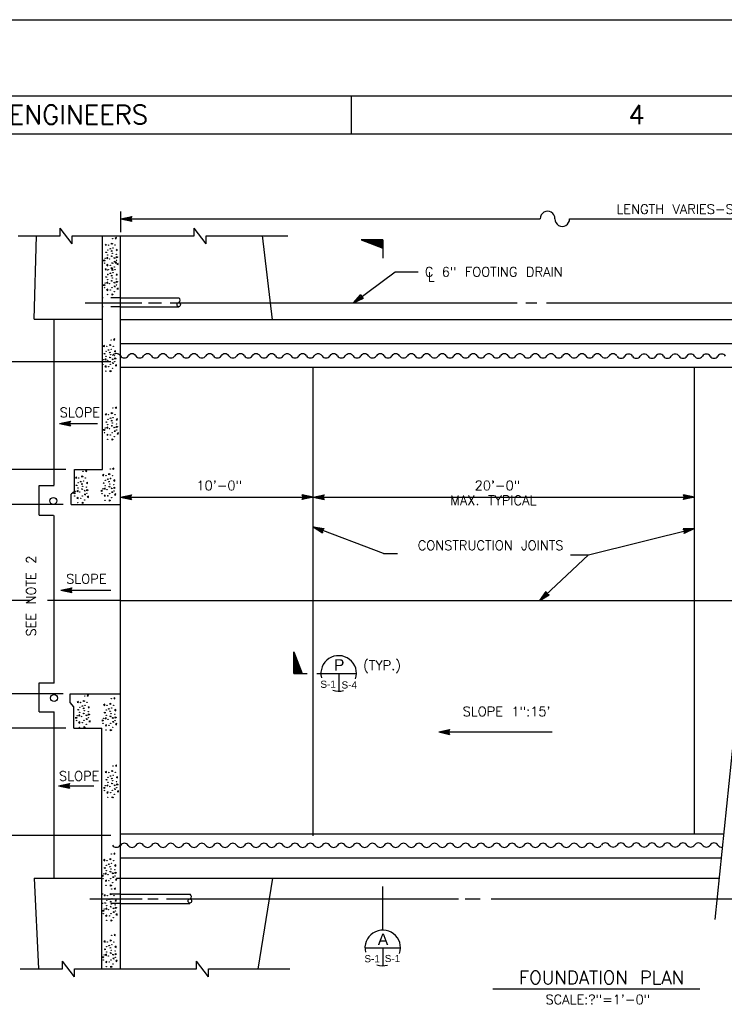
# Model space of a CAD drawing. Extents: x -24.3 to 17.7, y -17.6 to 12.4.
# Tile 11 of 14: x -19.7 to -10.4, y -0.6 to 12.4. Entities that reach past the tile are written whole.
import ezdxf
from ezdxf.enums import TextEntityAlignment as Align

# ---------------------------------------------------------------- set-up
doc = ezdxf.new("R2010")
doc.units = 0
doc.header["$MEASUREMENT"] = 0
doc.linetypes.add('HIDDEN2', pattern=[0.1875, 0.125, -0.0625])
doc.layers.add('01', color=7, linetype='CONTINUOUS')
doc.layers.add('02', color=7, linetype='CONTINUOUS')
doc.styles.add('ARIAL', font='Arial')
doc.styles.add('TXT_SHX', font='txt.shx')

msp = doc.modelspace()

# ---------------------------------------------------------------- linework, layer by layer
at = {"layer": '01', "color": 7, "linetype": 'CONTINUOUS'}
for p, q in [((-24.343, 12.389), (17.657, 12.389)), ((-23.343, 11.389), (16.657, 11.389)), ((-15.343, 11.389), (-15.343, 10.889)), ((-21.843, 10.889), (16.157, 10.889)), ((-18.371, 9.595), (-18.371, 9.865)), ((-18.371, 9.77), (-18.227, 9.801)), ((-18.371, 9.77), (-18.227, 9.739)), ((-18.371, 9.77), (-12.856, 9.77)), ((-18.334, 9.77), (-18.24, 9.79)), ((-18.334, 9.77), (-18.24, 9.75)), ((-18.298, 9.77), (-18.253, 9.78)), ((-18.298, 9.77), (-18.253, 9.761)), ((-18.253, 9.78), (-18.257, 9.77)), ((-18.257, 9.77), (-18.253, 9.761)), ((-18.24, 9.79), (-18.249, 9.77)), ((-18.249, 9.77), (-18.24, 9.75)), ((-18.227, 9.801), (-18.241, 9.77)), ((-18.241, 9.77), (-18.227, 9.739)), ((-12.469, 9.77), (-5.406, 9.77)), ((-19.167, 9.547), (-19.167, 9.647)), ((-19.009, 9.442), (-19.167, 9.647)), ((-17.405, 9.547), (-17.405, 9.647)), ((-17.247, 9.442), (-17.405, 9.647)), ((-19.722, 9.547), (-19.167, 9.547)), ((-19.512, 8.448), (-19.479, 9.547)), ((-19.009, 9.442), (-19.009, 9.547)), ((-19.009, 9.547), (-17.405, 9.547)), ((-18.611, 6.472), (-18.611, 9.547)), ((-18.376, -0.099), (-18.376, 9.547)), ((-17.247, 9.442), (-17.247, 9.547)), ((-17.247, 9.547), (-16.175, 9.547)), ((-16.374, 8.44), (-16.508, 9.548)), ((-15.312, 8.666), (-14.764, 9.07)), ((-14.764, 9.07), (-14.458, 9.07)), ((-18.376, 8.728), (-17.607, 8.728)), ((-15.312, 8.666), (-15.214, 8.776)), ((-15.312, 8.666), (-15.178, 8.726)), ((-15.282, 8.688), (-15.218, 8.76)), ((-15.282, 8.688), (-15.195, 8.728)), ((-15.253, 8.709), (-15.223, 8.744)), ((-15.253, 8.709), (-15.212, 8.729)), ((-15.223, 8.744), (-15.22, 8.734)), ((-15.22, 8.734), (-15.212, 8.729)), ((-15.218, 8.76), (-15.214, 8.738)), ((-15.214, 8.776), (-15.207, 8.743)), ((-15.214, 8.738), (-15.195, 8.728)), ((-15.207, 8.743), (-15.178, 8.726)), ((-18.837, 8.666), (-18.092, 8.666)), ((-18.376, 8.612), (-17.609, 8.612)), ((-18.006, 8.666), (-17.834, 8.666)), ((-17.72, 8.666), (-13.157, 8.666)), ((-13.043, 8.666), (-12.9, 8.666)), ((-12.771, 8.666), (-8.437, 8.666)), ((-19.512, 8.448), (-18.62, 8.448)), ((-19.246, 6.266), (-19.246, 8.448)), ((-18.376, 8.447), (-9.744, 8.447)), ((-18.376, 8.128), (-9.777, 8.128)), ((-18.503, 7.886), (-21.169, 7.886)), ((-18.376, 7.816), (-9.812, 7.816)), ((-15.843, 1.653), (-15.843, 7.816)), ((-10.828, 1.676), (-10.828, 7.816)), ((-19.178, 7.075), (-19.034, 7.106)), ((-19.178, 7.075), (-18.679, 7.075)), ((-19.178, 7.075), (-19.034, 7.044)), ((-19.141, 7.075), (-19.047, 7.095)), ((-19.141, 7.075), (-19.047, 7.055)), ((-19.105, 7.075), (-19.06, 7.085)), ((-19.105, 7.075), (-19.06, 7.066)), ((-19.06, 7.085), (-19.064, 7.075)), ((-19.064, 7.075), (-19.06, 7.066)), ((-19.047, 7.095), (-19.056, 7.075)), ((-19.056, 7.075), (-19.047, 7.055)), ((-19.034, 7.106), (-19.048, 7.075)), ((-19.048, 7.075), (-19.034, 7.044)), ((-19.092, 6.472), (-20.316, 6.472)), ((-18.978, 6.183), (-18.978, 6.472)), ((-18.978, 6.472), (-18.611, 6.472)), ((-19.446, 5.869), (-19.446, 6.262)), ((-19.446, 6.262), (-19.246, 6.262)), ((-18.978, 6.183), (-19.023, 6.145)), ((-19.023, 6.01), (-19.023, 6.145)), ((-18.376, 6.107), (-18.232, 6.138)), ((-18.376, 6.107), (-15.842, 6.107)), ((-18.376, 6.107), (-18.232, 6.076)), ((-18.339, 6.107), (-18.245, 6.127)), ((-18.339, 6.107), (-18.245, 6.087)), ((-18.303, 6.107), (-18.258, 6.117)), ((-18.303, 6.107), (-18.258, 6.098)), ((-18.258, 6.117), (-18.262, 6.107)), ((-18.262, 6.107), (-18.258, 6.098)), ((-18.245, 6.127), (-18.254, 6.107)), ((-18.254, 6.107), (-18.245, 6.087)), ((-18.232, 6.138), (-18.246, 6.107)), ((-18.246, 6.107), (-18.232, 6.076)), ((-15.842, 6.107), (-15.986, 6.138)), ((-15.972, 6.107), (-15.986, 6.138)), ((-15.842, 6.107), (-15.986, 6.076)), ((-15.986, 6.076), (-15.972, 6.107)), ((-15.879, 6.107), (-15.973, 6.127)), ((-15.964, 6.107), (-15.973, 6.127)), ((-15.879, 6.107), (-15.973, 6.087)), ((-15.973, 6.087), (-15.964, 6.107)), ((-15.915, 6.107), (-15.96, 6.116)), ((-15.956, 6.107), (-15.96, 6.116)), ((-15.915, 6.107), (-15.96, 6.097)), ((-15.96, 6.097), (-15.956, 6.107)), ((-15.842, 6.107), (-15.698, 6.138)), ((-15.842, 6.107), (-10.826, 6.107)), ((-15.842, 6.107), (-15.698, 6.076)), ((-15.805, 6.107), (-15.711, 6.127)), ((-15.805, 6.107), (-15.711, 6.087)), ((-15.769, 6.107), (-15.724, 6.117)), ((-15.769, 6.107), (-15.724, 6.098)), ((-15.724, 6.117), (-15.728, 6.107)), ((-15.728, 6.107), (-15.724, 6.098)), ((-15.711, 6.127), (-15.72, 6.107)), ((-15.72, 6.107), (-15.711, 6.087)), ((-15.698, 6.138), (-15.712, 6.107)), ((-15.712, 6.107), (-15.698, 6.076)), ((-10.826, 6.107), (-10.97, 6.138)), ((-10.956, 6.107), (-10.97, 6.138)), ((-10.826, 6.107), (-10.97, 6.076)), ((-10.97, 6.076), (-10.956, 6.107)), ((-10.863, 6.107), (-10.957, 6.127)), ((-10.948, 6.107), (-10.957, 6.127)), ((-10.863, 6.107), (-10.957, 6.087)), ((-10.957, 6.087), (-10.948, 6.107)), ((-10.899, 6.107), (-10.944, 6.116)), ((-10.94, 6.107), (-10.944, 6.116)), ((-10.899, 6.107), (-10.944, 6.097)), ((-10.944, 6.097), (-10.94, 6.107)), ((-19.129, 6.01), (-20.377, 6.01)), ((-19.023, 6.01), (-18.38, 6.01)), ((-19.446, 5.869), (-19.256, 5.869)), ((-19.246, 3.661), (-19.246, 5.865)), ((-14.914, 5.365), (-15.843, 5.717)), ((-15.843, 5.717), (-15.697, 5.695)), ((-15.843, 5.717), (-15.719, 5.637)), ((-15.808, 5.704), (-15.713, 5.689)), ((-15.808, 5.704), (-15.728, 5.652)), ((-15.775, 5.691), (-15.736, 5.667)), ((-15.775, 5.691), (-15.729, 5.685)), ((-15.729, 5.685), (-15.736, 5.677)), ((-15.736, 5.677), (-15.736, 5.667)), ((-15.713, 5.689), (-15.729, 5.674)), ((-15.729, 5.674), (-15.728, 5.652)), ((-15.697, 5.695), (-15.721, 5.671)), ((-15.721, 5.671), (-15.719, 5.637)), ((-12.219, 5.35), (-10.828, 5.694)), ((-10.828, 5.694), (-10.975, 5.69)), ((-10.954, 5.663), (-10.975, 5.69)), ((-10.828, 5.694), (-10.96, 5.629)), ((-10.864, 5.685), (-10.96, 5.682)), ((-10.946, 5.665), (-10.96, 5.682)), ((-10.96, 5.629), (-10.954, 5.663)), ((-10.864, 5.685), (-10.95, 5.643)), ((-10.95, 5.643), (-10.946, 5.665)), ((-10.899, 5.676), (-10.945, 5.674)), ((-10.939, 5.667), (-10.945, 5.674)), ((-10.899, 5.676), (-10.94, 5.656)), ((-10.94, 5.656), (-10.939, 5.667)), ((-14.914, 5.365), (-14.73, 5.365)), ((-12.218, 5.35), (-12.862, 4.746)), ((-12.456, 5.35), (-12.218, 5.35)), ((-19.16, 4.885), (-19.016, 4.916)), ((-19.16, 4.885), (-18.502, 4.885)), ((-19.16, 4.885), (-19.016, 4.854)), ((-19.123, 4.885), (-19.029, 4.905)), ((-19.123, 4.885), (-19.029, 4.865)), ((-19.087, 4.885), (-19.042, 4.895)), ((-19.087, 4.885), (-19.042, 4.876)), ((-19.042, 4.895), (-19.046, 4.885)), ((-19.046, 4.885), (-19.042, 4.876)), ((-19.029, 4.905), (-19.038, 4.885)), ((-19.038, 4.885), (-19.029, 4.865)), ((-19.016, 4.916), (-19.03, 4.885)), ((-19.03, 4.885), (-19.016, 4.854)), ((-12.862, 4.746), (-12.778, 4.867)), ((-12.862, 4.746), (-12.736, 4.822)), ((-12.835, 4.771), (-12.78, 4.85)), ((-12.835, 4.771), (-12.753, 4.821)), ((-12.809, 4.796), (-12.783, 4.834)), ((-12.809, 4.796), (-12.77, 4.82)), ((-12.783, 4.834), (-12.779, 4.824)), ((-12.78, 4.85), (-12.773, 4.829)), ((-12.779, 4.824), (-12.77, 4.82)), ((-12.778, 4.867), (-12.767, 4.835)), ((-12.773, 4.829), (-12.753, 4.821)), ((-12.767, 4.835), (-12.736, 4.822)), ((-19.566, 4.746), (-20.783, 4.746)), ((-18.376, 4.746), (-19.335, 4.746)), ((-18.376, 4.746), (-10.124, 4.746)), ((-19.445, 3.281), (-19.445, 3.664)), ((-19.445, 3.664), (-19.246, 3.664)), ((-19.129, 3.518), (-20.377, 3.518)), ((-19.038, 3.406), (-19.038, 3.518)), ((-19.038, 3.518), (-18.38, 3.518)), ((-18.987, 3.349), (-19.038, 3.406)), ((-19.445, 3.281), (-19.246, 3.281)), ((-19.246, 1.099), (-19.246, 3.281)), ((-18.987, 3.067), (-18.987, 3.349)), ((-10.554, 0.551), (-10.279, 3.236)), ((-19.092, 3.067), (-20.334, 3.067)), ((-18.987, 3.067), (-18.619, 3.067)), ((-18.619, -0.102), (-18.619, 3.067)), ((-14.19, 3.018), (-14.046, 3.049)), ((-14.19, 3.018), (-12.697, 3.018)), ((-14.19, 3.018), (-14.046, 2.987)), ((-14.153, 3.018), (-14.059, 3.038)), ((-14.153, 3.018), (-14.059, 2.998)), ((-14.117, 3.018), (-14.072, 3.028)), ((-14.117, 3.018), (-14.072, 3.009)), ((-14.072, 3.028), (-14.076, 3.018)), ((-14.076, 3.018), (-14.072, 3.009)), ((-14.059, 3.038), (-14.068, 3.018)), ((-14.068, 3.018), (-14.059, 2.998)), ((-14.046, 3.049), (-14.06, 3.018)), ((-14.06, 3.018), (-14.046, 2.987)), ((-19.188, 2.31), (-19.044, 2.341)), ((-19.044, 2.341), (-19.058, 2.31)), ((-19.188, 2.31), (-18.727, 2.31)), ((-19.188, 2.31), (-19.044, 2.279)), ((-19.151, 2.31), (-19.057, 2.33)), ((-19.151, 2.31), (-19.057, 2.29)), ((-19.115, 2.31), (-19.07, 2.32)), ((-19.115, 2.31), (-19.07, 2.301)), ((-19.07, 2.32), (-19.074, 2.31)), ((-19.074, 2.31), (-19.07, 2.301)), ((-19.057, 2.33), (-19.066, 2.31)), ((-19.066, 2.31), (-19.057, 2.29)), ((-19.058, 2.31), (-19.044, 2.279)), ((-18.503, 1.655), (-21.169, 1.655)), ((-18.376, 1.676), (-10.439, 1.676)), ((-18.376, 1.364), (-10.471, 1.364)), ((-19.509, 1.093), (-18.619, 1.093)), ((-19.509, 1.093), (-19.451, -0.099)), ((-18.429, 1.093), (-10.499, 1.093)), ((-16.375, 1.093), (-16.569, -0.103)), ((-14.925, 0.411), (-14.925, 0.984)), ((-18.779, 0.825), (-18.09, 0.825)), ((-18.376, 0.884), (-17.46, 0.884)), ((-18.016, 0.825), (-17.879, 0.825)), ((-17.77, 0.825), (-13.929, 0.825)), ((-13.844, 0.825), (-13.643, 0.825)), ((-13.5, 0.825), (-9.124, 0.825)), ((-18.376, 0.761), (-17.461, 0.761)), ((-19.139, -0.099), (-19.139, 0.001)), ((-18.981, -0.204), (-19.139, 0.001)), ((-17.377, -0.099), (-17.377, 0.001)), ((-17.219, -0.204), (-17.377, 0.001)), ((-19.694, -0.099), (-19.139, -0.099)), ((-18.981, -0.204), (-18.981, -0.099)), ((-18.981, -0.099), (-17.377, -0.099)), ((-17.219, -0.204), (-17.219, -0.099)), ((-17.219, -0.099), (-16.147, -0.099)), ((-13.477, -0.363), (-10.758, -0.363))]:
    msp.add_line(p, q, dxfattribs=at)
at = {"layer": '01', "color": 7, "linetype": 'HIDDEN2'}
for p, q in [((-18.376, 8.728), (-18.611, 8.728)), ((-18.376, 8.612), (-18.611, 8.612)), ((-18.376, 0.884), (-18.619, 0.884)), ((-18.376, 0.761), (-18.619, 0.761))]:
    msp.add_line(p, q, dxfattribs=at)
at = {"layer": '01', "color": 7, "linetype": 'CONTINUOUS'}
for centre in [(-19.257, 6.058), (-19.248, 3.465)]:
    msp.add_circle(centre, 0.046, dxfattribs=at)
for centre, radius, start, end in [((-17.628, 8.697), 0.0381, 307.2868, 56.4084), ((-18.428, 7.935), 0.0616, 34.0772, 145.9228), ((-18.325, 8.001), 0.0616, 214.0772, 325.9228), ((-18.223, 7.932), 0.0616, 34.0772, 145.9228), ((-18.121, 8.001), 0.0616, 214.0772, 325.9228), ((-18.019, 7.932), 0.0616, 34.0772, 145.9228), ((-17.917, 8.001), 0.0616, 214.0772, 325.9228), ((-17.815, 7.932), 0.0616, 34.0772, 145.9228), ((-17.713, 8.001), 0.0616, 214.0772, 325.9228), ((-17.611, 7.932), 0.0616, 34.0772, 145.9228), ((-17.509, 8.001), 0.0616, 214.0772, 325.9228), ((-17.407, 7.932), 0.0616, 34.0772, 145.9228), ((-17.305, 8.001), 0.0616, 214.0772, 325.9228), ((-17.203, 7.932), 0.0616, 34.0772, 145.9228), ((-17.101, 8.001), 0.0616, 214.0772, 325.9228), ((-16.999, 7.932), 0.0616, 34.0772, 145.9228), ((-16.897, 8.001), 0.0616, 214.0772, 325.9228), ((-16.795, 7.932), 0.0616, 34.0772, 145.9228), ((-16.693, 8.001), 0.0616, 214.0772, 325.9228), ((-16.591, 7.932), 0.0616, 34.0772, 145.9228), ((-16.489, 8.001), 0.0616, 214.0772, 325.9228), ((-16.387, 7.932), 0.0616, 34.0772, 145.9228), ((-16.285, 8.001), 0.0616, 214.0772, 325.9228), ((-16.183, 7.932), 0.0616, 34.0772, 145.9228), ((-16.081, 8.001), 0.0616, 214.0772, 325.9228), ((-15.979, 7.932), 0.0616, 34.0772, 145.9228), ((-15.877, 8.001), 0.0616, 214.0772, 325.9228), ((-15.775, 7.932), 0.0616, 34.0772, 145.9228), ((-15.673, 8.001), 0.0616, 214.0772, 325.9228), ((-15.571, 7.932), 0.0616, 34.0772, 145.9228), ((-15.469, 8.001), 0.0616, 214.0772, 325.9228), ((-15.367, 7.932), 0.0616, 34.0772, 145.9228), ((-15.265, 8.001), 0.0616, 214.0772, 325.9228), ((-15.163, 7.932), 0.0616, 34.0772, 145.9228), ((-15.061, 8.001), 0.0616, 214.0772, 325.9228), ((-14.959, 7.932), 0.0616, 34.0772, 145.9228), ((-14.857, 8.001), 0.0616, 214.0772, 325.9228), ((-14.755, 7.932), 0.0616, 34.0772, 145.9228), ((-14.653, 8.001), 0.0616, 214.0772, 325.9228), ((-14.551, 7.932), 0.0616, 34.0772, 145.9228), ((-14.449, 8.001), 0.0616, 214.0772, 325.9228), ((-14.347, 7.932), 0.0616, 34.0772, 145.9228), ((-14.245, 8.001), 0.0616, 214.0772, 325.9228), ((-14.143, 7.932), 0.0616, 34.0772, 145.9228), ((-14.041, 8.001), 0.0616, 214.0772, 325.9228), ((-13.939, 7.932), 0.0616, 34.0772, 145.9228), ((-13.837, 8.001), 0.0616, 214.0772, 325.9228), ((-13.735, 7.932), 0.0616, 34.0772, 145.9228), ((-13.633, 8.001), 0.0616, 214.0772, 325.9228), ((-13.531, 7.932), 0.0616, 34.0772, 145.9228), ((-13.429, 8.001), 0.0616, 214.0772, 325.9228), ((-13.327, 7.932), 0.0616, 34.0772, 145.9228), ((-13.225, 8.001), 0.0616, 214.0772, 325.9228), ((-13.123, 7.932), 0.0616, 34.0772, 145.9228), ((-13.021, 8.001), 0.0616, 214.0772, 325.9228), ((-12.919, 7.932), 0.0616, 34.0772, 145.9228), ((-12.817, 8.001), 0.0616, 214.0772, 325.9228), ((-12.715, 7.932), 0.0616, 34.0772, 145.9228), ((-12.613, 8.001), 0.0616, 214.0772, 325.9228), ((-12.511, 7.932), 0.0616, 34.0772, 145.9228), ((-12.409, 8.001), 0.0616, 214.0772, 325.9228), ((-12.307, 7.932), 0.0616, 34.0772, 145.9228), ((-12.205, 8.001), 0.0616, 214.0772, 325.9228), ((-12.103, 7.932), 0.0616, 34.0772, 145.9228), ((-12.001, 8.001), 0.0616, 214.0772, 325.9228), ((-11.899, 7.932), 0.0616, 34.0772, 145.9228), ((-11.794, 7.997), 0.0616, 214.0772, 325.9228), ((-11.692, 7.928), 0.0616, 34.0772, 145.9228), ((-11.59, 7.997), 0.0616, 214.0772, 325.9228), ((-11.488, 7.928), 0.0616, 34.0772, 145.9228), ((-11.386, 7.997), 0.0616, 214.0772, 325.9228), ((-11.284, 7.928), 0.0616, 34.0772, 145.9228), ((-11.182, 7.997), 0.0616, 214.0772, 325.9228), ((-11.08, 7.928), 0.0616, 34.0772, 145.9228), ((-10.978, 7.997), 0.0616, 214.0772, 325.9228), ((-10.876, 7.928), 0.0616, 34.0772, 145.9228), ((-10.774, 7.997), 0.0616, 214.0772, 325.9228), ((-10.672, 7.928), 0.0616, 34.0772, 145.9228), ((-10.57, 7.997), 0.0616, 214.0772, 325.9228), ((-10.468, 7.928), 0.0616, 34.0772, 145.9228), ((-11.998, 1.496), 0.0616, 34.0772, 145.9228), ((-11.794, 1.496), 0.0616, 34.0772, 145.9228), ((-11.59, 1.496), 0.0616, 34.0772, 145.9228), ((-11.386, 1.496), 0.0616, 34.0772, 145.9228), ((-11.182, 1.496), 0.0616, 34.0772, 145.9228), ((-10.978, 1.496), 0.0616, 34.0772, 145.9228), ((-10.774, 1.496), 0.0616, 34.0772, 145.9228), ((-10.57, 1.496), 0.0616, 34.0772, 145.9228), ((-18.43, 1.563), 0.0616, 214.0772, 325.9228), ((-18.325, 1.492), 0.0616, 34.0772, 145.9228), ((-18.223, 1.561), 0.0616, 214.0772, 325.9228), ((-18.121, 1.492), 0.0616, 34.0772, 145.9228), ((-18.019, 1.561), 0.0616, 214.0772, 325.9228), ((-17.917, 1.492), 0.0616, 34.0772, 145.9228), ((-17.815, 1.561), 0.0616, 214.0772, 325.9228), ((-17.713, 1.492), 0.0616, 34.0772, 145.9228), ((-17.611, 1.561), 0.0616, 214.0772, 325.9228), ((-17.509, 1.492), 0.0616, 34.0772, 145.9228), ((-17.407, 1.561), 0.0616, 214.0772, 325.9228), ((-17.305, 1.492), 0.0616, 34.0772, 145.9228), ((-17.203, 1.561), 0.0616, 214.0772, 325.9228), ((-17.101, 1.492), 0.0616, 34.0772, 145.9228), ((-16.999, 1.561), 0.0616, 214.0772, 325.9228), ((-16.897, 1.492), 0.0616, 34.0772, 145.9228), ((-16.795, 1.561), 0.0616, 214.0772, 325.9228), ((-16.693, 1.492), 0.0616, 34.0772, 145.9228), ((-16.591, 1.561), 0.0616, 214.0772, 325.9228), ((-16.489, 1.492), 0.0616, 34.0772, 145.9228), ((-16.387, 1.561), 0.0616, 214.0772, 325.9228), ((-16.285, 1.492), 0.0616, 34.0772, 145.9228), ((-16.183, 1.561), 0.0616, 214.0772, 325.9228), ((-16.081, 1.492), 0.0616, 34.0772, 145.9228), ((-15.979, 1.561), 0.0616, 214.0772, 325.9228), ((-15.877, 1.492), 0.0616, 34.0772, 145.9228), ((-15.775, 1.561), 0.0616, 214.0772, 325.9228), ((-15.673, 1.492), 0.0616, 34.0772, 145.9228), ((-15.571, 1.561), 0.0616, 214.0772, 325.9228), ((-15.469, 1.492), 0.0616, 34.0772, 145.9228), ((-15.367, 1.561), 0.0616, 214.0772, 325.9228), ((-15.265, 1.492), 0.0616, 34.0772, 145.9228), ((-15.163, 1.561), 0.0616, 214.0772, 325.9228), ((-15.061, 1.492), 0.0616, 34.0772, 145.9228), ((-14.959, 1.561), 0.0616, 214.0772, 325.9228), ((-14.857, 1.492), 0.0616, 34.0772, 145.9228), ((-14.755, 1.561), 0.0616, 214.0772, 325.9228), ((-14.653, 1.492), 0.0616, 34.0772, 145.9228), ((-14.551, 1.561), 0.0616, 214.0772, 325.9228), ((-14.449, 1.492), 0.0616, 34.0772, 145.9228), ((-14.347, 1.561), 0.0616, 214.0772, 325.9228), ((-14.245, 1.492), 0.0616, 34.0772, 145.9228), ((-14.143, 1.561), 0.0616, 214.0772, 325.9228), ((-14.041, 1.492), 0.0616, 34.0772, 145.9228), ((-13.939, 1.561), 0.0616, 214.0772, 325.9228), ((-13.837, 1.492), 0.0616, 34.0772, 145.9228), ((-13.735, 1.561), 0.0616, 214.0772, 325.9228), ((-13.633, 1.492), 0.0616, 34.0772, 145.9228), ((-13.531, 1.561), 0.0616, 214.0772, 325.9228), ((-13.429, 1.492), 0.0616, 34.0772, 145.9228), ((-13.327, 1.561), 0.0616, 214.0772, 325.9228), ((-13.225, 1.492), 0.0616, 34.0772, 145.9228), ((-13.123, 1.561), 0.0616, 214.0772, 325.9228), ((-13.021, 1.492), 0.0616, 34.0772, 145.9228), ((-12.919, 1.561), 0.0616, 214.0772, 325.9228), ((-12.817, 1.492), 0.0616, 34.0772, 145.9228), ((-12.715, 1.561), 0.0616, 214.0772, 325.9228), ((-12.613, 1.492), 0.0616, 34.0772, 145.9228), ((-12.511, 1.561), 0.0616, 214.0772, 325.9228), ((-12.409, 1.492), 0.0616, 34.0772, 145.9228), ((-12.307, 1.561), 0.0616, 214.0772, 325.9228), ((-12.205, 1.492), 0.0616, 34.0772, 145.9228), ((-12.103, 1.561), 0.0616, 214.0772, 325.9228), ((-11.896, 1.565), 0.0616, 214.0772, 325.9228), ((-11.692, 1.565), 0.0616, 214.0772, 325.9228), ((-11.488, 1.565), 0.0616, 214.0772, 325.9228), ((-11.284, 1.565), 0.0616, 214.0772, 325.9228), ((-11.08, 1.565), 0.0616, 214.0772, 325.9228), ((-10.876, 1.565), 0.0616, 214.0772, 325.9228), ((-10.672, 1.565), 0.0616, 214.0772, 325.9228), ((-10.468, 1.565), 0.0616, 214.0772, 277.0626), ((-17.481, 0.853), 0.0381, 307.2868, 56.4084)]:
    msp.add_arc(centre, radius, start, end, dxfattribs=at)
for centre, major_axis in [((-12.758, 9.77), (0, -0.1)), ((-12.565, 9.77), (0, 0.1))]:
    msp.add_ellipse(centre, major_axis=major_axis, ratio=0.964676, start_param=1.570796, end_param=4.712389, dxfattribs=at)
for centre in [(-17.609, 8.639), (-17.462, 0.795)]:
    msp.add_ellipse(centre, major_axis=(-0.0005, 0.027), ratio=0.833928, dxfattribs=at)
at = {"layer": '02', "color": 7, "linetype": 'CONTINUOUS'}
for p, q in [((-14.925, 9.494), (-15.209, 9.494)), ((-15.209, 9.494), (-14.925, 9.382)), ((-15.186, 9.494), (-14.925, 9.391)), ((-15.161, 9.494), (-14.925, 9.4)), ((-15.144, 9.494), (-14.925, 9.407)), ((-15.117, 9.494), (-14.925, 9.418)), ((-15.091, 9.494), (-14.925, 9.428)), ((-15.061, 9.494), (-14.925, 9.44)), ((-15.04, 9.494), (-14.925, 9.448)), ((-15.016, 9.494), (-14.925, 9.457)), ((-14.995, 9.494), (-14.925, 9.466)), ((-14.973, 9.494), (-14.925, 9.475)), ((-14.958, 9.494), (-14.925, 9.481)), ((-14.938, 9.494), (-14.925, 9.489)), ((-14.925, 9.494), (-14.925, 9.251)), ((-18.561, 9.32), (-18.569, 9.329)), ((-18.561, 8.996), (-18.569, 9.005)), ((-18.584, 7.987), (-18.592, 7.996)), ((-18.56, 7.089), (-18.568, 7.098)), ((-18.951, 6.256), (-18.959, 6.265)), ((-18.594, 6.287), (-18.602, 6.296)), ((-16.096, 3.788), (-16.096, 4.072)), ((-16.096, 4.072), (-15.984, 3.788)), ((-16.096, 4.049), (-15.993, 3.788)), ((-16.096, 4.024), (-16.002, 3.788)), ((-16.096, 4.007), (-16.009, 3.788)), ((-16.096, 3.98), (-16.02, 3.788)), ((-16.096, 3.954), (-16.03, 3.788)), ((-16.096, 3.924), (-16.042, 3.788)), ((-16.096, 3.903), (-16.05, 3.788)), ((-16.096, 3.879), (-16.059, 3.788)), ((-16.096, 3.858), (-16.068, 3.788)), ((-16.096, 3.836), (-16.077, 3.788)), ((-16.096, 3.821), (-16.083, 3.788)), ((-16.096, 3.801), (-16.091, 3.788)), ((-16.096, 3.788), (-15.919, 3.788)), ((-15.794, 3.788), (-15.739, 3.788)), ((-15.739, 3.788), (-15.271, 3.788)), ((-15.505, 3.788), (-15.505, 3.554)), ((-18.929, 3.303), (-18.937, 3.312)), ((-18.58, 3.266), (-18.588, 3.275)), ((-18.558, 2.382), (-18.566, 2.391)), ((-18.58, 1.222), (-18.588, 1.231)), ((-18.574, 0.761), (-18.582, 0.77)), ((-18.576, 0.152), (-18.584, 0.161)), ((-15.16, 0.177), (-14.692, 0.177)), ((-14.926, 0.177), (-14.926, -0.057))]:
    msp.add_line(p, q, dxfattribs=at)
for points in [[(-18.445, 9.515), (-18.43, 9.508), (-18.428, 9.523), (-18.445, 9.511)], [(-18.578, 9.429), (-18.563, 9.421), (-18.561, 9.437), (-18.578, 9.425)], [(-18.57, 9.329), (-18.559, 9.331), (-18.559, 9.32)], [(-18.509, 9.37), (-18.512, 9.377), (-18.504, 9.381), (-18.508, 9.37)], [(-18.49, 9.339), (-18.497, 9.344), (-18.49, 9.351), (-18.489, 9.34)], [(-18.48, 9.442), (-18.493, 9.434), (-18.493, 9.451), (-18.477, 9.442)], [(-18.433, 9.36), (-18.418, 9.352), (-18.417, 9.367), (-18.433, 9.356)], [(-18.58, 9.222), (-18.593, 9.214), (-18.593, 9.231), (-18.578, 9.222)], [(-18.559, 9.253), (-18.544, 9.246), (-18.542, 9.261), (-18.559, 9.249)], [(-18.451, 9.2), (-18.456, 9.207), (-18.451, 9.214), (-18.448, 9.196)], [(-18.445, 9.191), (-18.43, 9.184), (-18.428, 9.199), (-18.445, 9.187)], [(-18.413, 9.263), (-18.426, 9.255), (-18.426, 9.272), (-18.41, 9.263)], [(-18.578, 9.105), (-18.563, 9.097), (-18.561, 9.113), (-18.578, 9.101)], [(-18.557, 9.159), (-18.542, 9.152), (-18.541, 9.168), (-18.557, 9.156)], [(-18.48, 9.118), (-18.493, 9.11), (-18.493, 9.127), (-18.477, 9.118)], [(-18.473, 9.096), (-18.486, 9.089), (-18.486, 9.105), (-18.471, 9.096)], [(-18.421, 9.174), (-18.406, 9.167), (-18.404, 9.183), (-18.421, 9.171)], [(-18.57, 9.005), (-18.559, 9.007), (-18.559, 8.996)], [(-18.509, 9.046), (-18.512, 9.053), (-18.504, 9.057), (-18.508, 9.046)], [(-18.49, 9.015), (-18.497, 9.02), (-18.49, 9.027), (-18.489, 9.016)], [(-18.433, 9.036), (-18.418, 9.028), (-18.417, 9.043), (-18.433, 9.032)], [(-18.413, 8.939), (-18.426, 8.931), (-18.426, 8.948), (-18.41, 8.939)], [(-18.58, 8.898), (-18.593, 8.89), (-18.593, 8.907), (-18.578, 8.898)], [(-18.559, 8.929), (-18.544, 8.922), (-18.542, 8.937), (-18.559, 8.925)], [(-18.557, 8.835), (-18.542, 8.828), (-18.541, 8.844), (-18.557, 8.832)], [(-18.451, 8.876), (-18.456, 8.883), (-18.451, 8.89), (-18.448, 8.872)], [(-18.421, 8.85), (-18.406, 8.843), (-18.404, 8.859), (-18.421, 8.847)], [(-18.473, 8.772), (-18.486, 8.765), (-18.486, 8.781), (-18.471, 8.772)], [(-18.468, 8.182), (-18.453, 8.175), (-18.451, 8.19), (-18.468, 8.178)], [(-18.601, 8.096), (-18.586, 8.088), (-18.584, 8.104), (-18.601, 8.092)], [(-18.532, 8.037), (-18.535, 8.044), (-18.527, 8.048), (-18.531, 8.037)], [(-18.503, 8.109), (-18.516, 8.101), (-18.516, 8.118), (-18.5, 8.109)], [(-18.456, 8.027), (-18.441, 8.019), (-18.44, 8.034), (-18.456, 8.023)], [(-18.593, 7.996), (-18.582, 7.998), (-18.582, 7.987)], [(-18.582, 7.92), (-18.567, 7.913), (-18.565, 7.928), (-18.582, 7.916)], [(-18.513, 8.006), (-18.52, 8.011), (-18.513, 8.018), (-18.512, 8.007)], [(-18.436, 7.93), (-18.449, 7.922), (-18.449, 7.939), (-18.433, 7.93)], [(-18.603, 7.889), (-18.616, 7.881), (-18.616, 7.898), (-18.601, 7.889)], [(-18.58, 7.826), (-18.565, 7.819), (-18.564, 7.835), (-18.58, 7.823)], [(-18.474, 7.867), (-18.479, 7.874), (-18.474, 7.881), (-18.471, 7.863)], [(-18.444, 7.841), (-18.429, 7.834), (-18.427, 7.85), (-18.444, 7.838)], [(-18.496, 7.763), (-18.509, 7.756), (-18.509, 7.772), (-18.494, 7.763)], [(-18.444, 7.284), (-18.429, 7.277), (-18.427, 7.292), (-18.444, 7.28)], [(-18.577, 7.198), (-18.562, 7.19), (-18.56, 7.206), (-18.577, 7.194)], [(-18.508, 7.139), (-18.511, 7.146), (-18.503, 7.15), (-18.507, 7.139)], [(-18.479, 7.211), (-18.492, 7.203), (-18.492, 7.22), (-18.476, 7.211)], [(-18.432, 7.129), (-18.417, 7.121), (-18.416, 7.136), (-18.432, 7.125)], [(-18.579, 6.991), (-18.592, 6.983), (-18.592, 7), (-18.577, 6.991)], [(-18.569, 7.098), (-18.558, 7.1), (-18.558, 7.089)], [(-18.558, 7.022), (-18.543, 7.015), (-18.541, 7.03), (-18.558, 7.018)], [(-18.489, 7.108), (-18.496, 7.113), (-18.489, 7.12), (-18.488, 7.109)], [(-18.412, 7.032), (-18.425, 7.024), (-18.425, 7.041), (-18.409, 7.032)], [(-18.556, 6.928), (-18.541, 6.921), (-18.54, 6.937), (-18.556, 6.925)], [(-18.472, 6.865), (-18.485, 6.858), (-18.485, 6.874), (-18.47, 6.865)], [(-18.45, 6.969), (-18.455, 6.976), (-18.45, 6.983), (-18.447, 6.965)], [(-18.42, 6.943), (-18.405, 6.936), (-18.403, 6.952), (-18.42, 6.94)], [(-18.478, 6.482), (-18.463, 6.475), (-18.461, 6.49), (-18.478, 6.478)], [(-18.968, 6.365), (-18.953, 6.357), (-18.951, 6.373), (-18.968, 6.361)], [(-18.87, 6.378), (-18.883, 6.37), (-18.883, 6.387), (-18.867, 6.378)], [(-18.835, 6.451), (-18.82, 6.444), (-18.818, 6.459), (-18.835, 6.447)], [(-18.611, 6.396), (-18.596, 6.388), (-18.594, 6.404), (-18.611, 6.392)], [(-18.542, 6.337), (-18.545, 6.344), (-18.537, 6.348), (-18.541, 6.337)], [(-18.513, 6.409), (-18.526, 6.401), (-18.526, 6.418), (-18.51, 6.409)], [(-18.96, 6.265), (-18.949, 6.267), (-18.949, 6.256)], [(-18.899, 6.306), (-18.902, 6.313), (-18.894, 6.317), (-18.898, 6.306)], [(-18.88, 6.275), (-18.887, 6.28), (-18.88, 6.287), (-18.879, 6.276)], [(-18.823, 6.296), (-18.808, 6.288), (-18.807, 6.303), (-18.823, 6.292)], [(-18.603, 6.296), (-18.592, 6.298), (-18.592, 6.287)], [(-18.592, 6.22), (-18.577, 6.213), (-18.575, 6.228), (-18.592, 6.216)], [(-18.523, 6.306), (-18.53, 6.311), (-18.523, 6.318), (-18.522, 6.307)], [(-18.466, 6.327), (-18.451, 6.319), (-18.45, 6.334), (-18.466, 6.323)], [(-18.446, 6.23), (-18.459, 6.222), (-18.459, 6.239), (-18.443, 6.23)], [(-18.97, 6.158), (-18.983, 6.15), (-18.983, 6.167), (-18.968, 6.158)], [(-18.949, 6.189), (-18.934, 6.182), (-18.932, 6.197), (-18.949, 6.185)], [(-18.947, 6.095), (-18.932, 6.088), (-18.931, 6.104), (-18.947, 6.092)], [(-18.841, 6.136), (-18.846, 6.143), (-18.841, 6.15), (-18.838, 6.132)], [(-18.803, 6.199), (-18.816, 6.191), (-18.816, 6.208), (-18.8, 6.199)], [(-18.811, 6.11), (-18.796, 6.103), (-18.794, 6.119), (-18.811, 6.107)], [(-18.613, 6.189), (-18.626, 6.181), (-18.626, 6.198), (-18.611, 6.189)], [(-18.59, 6.126), (-18.575, 6.119), (-18.574, 6.135), (-18.59, 6.123)], [(-18.484, 6.167), (-18.489, 6.174), (-18.484, 6.181), (-18.481, 6.163)], [(-18.454, 6.141), (-18.439, 6.134), (-18.437, 6.15), (-18.454, 6.138)], [(-18.863, 6.032), (-18.876, 6.025), (-18.876, 6.041), (-18.861, 6.032)], [(-18.506, 6.063), (-18.519, 6.056), (-18.519, 6.072), (-18.504, 6.063)], [(-18.813, 3.498), (-18.798, 3.491), (-18.796, 3.506), (-18.813, 3.494)], [(-18.946, 3.412), (-18.931, 3.404), (-18.929, 3.42), (-18.946, 3.408)], [(-18.848, 3.425), (-18.861, 3.417), (-18.861, 3.434), (-18.845, 3.425)], [(-18.597, 3.375), (-18.582, 3.367), (-18.58, 3.383), (-18.597, 3.371)], [(-18.499, 3.388), (-18.512, 3.38), (-18.512, 3.397), (-18.496, 3.388)], [(-18.464, 3.461), (-18.449, 3.454), (-18.447, 3.469), (-18.464, 3.457)], [(-18.938, 3.312), (-18.927, 3.314), (-18.927, 3.303)], [(-18.927, 3.236), (-18.912, 3.229), (-18.91, 3.244), (-18.927, 3.232)], [(-18.877, 3.353), (-18.88, 3.36), (-18.872, 3.364), (-18.876, 3.353)], [(-18.858, 3.322), (-18.865, 3.327), (-18.858, 3.334), (-18.857, 3.323)], [(-18.801, 3.343), (-18.786, 3.335), (-18.785, 3.35), (-18.801, 3.339)], [(-18.781, 3.246), (-18.794, 3.238), (-18.794, 3.255), (-18.778, 3.246)], [(-18.589, 3.275), (-18.578, 3.277), (-18.578, 3.266)], [(-18.528, 3.316), (-18.531, 3.323), (-18.523, 3.327), (-18.527, 3.316)], [(-18.509, 3.285), (-18.516, 3.29), (-18.509, 3.297), (-18.508, 3.286)], [(-18.452, 3.306), (-18.437, 3.298), (-18.436, 3.313), (-18.452, 3.302)], [(-18.948, 3.205), (-18.961, 3.197), (-18.961, 3.214), (-18.946, 3.205)], [(-18.925, 3.142), (-18.91, 3.135), (-18.909, 3.151), (-18.925, 3.139)], [(-18.819, 3.183), (-18.824, 3.19), (-18.819, 3.197), (-18.816, 3.179)], [(-18.789, 3.157), (-18.774, 3.15), (-18.772, 3.166), (-18.789, 3.154)], [(-18.599, 3.168), (-18.612, 3.16), (-18.612, 3.177), (-18.597, 3.168)], [(-18.578, 3.199), (-18.563, 3.192), (-18.561, 3.207), (-18.578, 3.195)], [(-18.576, 3.105), (-18.561, 3.098), (-18.56, 3.114), (-18.576, 3.102)], [(-18.47, 3.146), (-18.475, 3.153), (-18.47, 3.16), (-18.467, 3.142)], [(-18.432, 3.209), (-18.445, 3.201), (-18.445, 3.218), (-18.429, 3.209)], [(-18.44, 3.12), (-18.425, 3.113), (-18.423, 3.129), (-18.44, 3.117)], [(-18.841, 3.079), (-18.854, 3.072), (-18.854, 3.088), (-18.839, 3.079)], [(-18.492, 3.042), (-18.505, 3.035), (-18.505, 3.051), (-18.49, 3.042)], [(-18.575, 2.491), (-18.56, 2.483), (-18.558, 2.499), (-18.575, 2.487)], [(-18.477, 2.504), (-18.49, 2.496), (-18.49, 2.513), (-18.474, 2.504)], [(-18.442, 2.577), (-18.427, 2.57), (-18.425, 2.585), (-18.442, 2.573)], [(-18.567, 2.391), (-18.556, 2.393), (-18.556, 2.382)], [(-18.506, 2.432), (-18.509, 2.439), (-18.501, 2.443), (-18.505, 2.432)], [(-18.487, 2.401), (-18.494, 2.406), (-18.487, 2.413), (-18.486, 2.402)], [(-18.43, 2.422), (-18.415, 2.414), (-18.414, 2.429), (-18.43, 2.418)], [(-18.41, 2.325), (-18.423, 2.317), (-18.423, 2.334), (-18.407, 2.325)], [(-18.577, 2.284), (-18.59, 2.276), (-18.59, 2.293), (-18.575, 2.284)], [(-18.556, 2.315), (-18.541, 2.308), (-18.539, 2.323), (-18.556, 2.311)], [(-18.554, 2.221), (-18.539, 2.214), (-18.538, 2.23), (-18.554, 2.218)], [(-18.448, 2.262), (-18.453, 2.269), (-18.448, 2.276), (-18.445, 2.258)], [(-18.418, 2.236), (-18.403, 2.229), (-18.401, 2.245), (-18.418, 2.233)], [(-18.47, 2.158), (-18.483, 2.151), (-18.483, 2.167), (-18.468, 2.158)], [(-18.464, 1.417), (-18.449, 1.41), (-18.447, 1.425), (-18.464, 1.413)], [(-18.597, 1.331), (-18.582, 1.323), (-18.58, 1.339), (-18.597, 1.327)], [(-18.499, 1.344), (-18.512, 1.336), (-18.512, 1.353), (-18.496, 1.344)], [(-18.589, 1.231), (-18.578, 1.233), (-18.578, 1.222)], [(-18.528, 1.272), (-18.531, 1.279), (-18.523, 1.283), (-18.527, 1.272)], [(-18.509, 1.241), (-18.516, 1.246), (-18.509, 1.253), (-18.508, 1.242)], [(-18.452, 1.262), (-18.437, 1.254), (-18.436, 1.269), (-18.452, 1.258)], [(-18.432, 1.165), (-18.445, 1.157), (-18.445, 1.174), (-18.429, 1.165)], [(-18.599, 1.124), (-18.612, 1.116), (-18.612, 1.133), (-18.597, 1.124)], [(-18.578, 1.155), (-18.563, 1.148), (-18.561, 1.163), (-18.578, 1.151)], [(-18.576, 1.061), (-18.561, 1.054), (-18.56, 1.07), (-18.576, 1.058)], [(-18.47, 1.102), (-18.475, 1.109), (-18.47, 1.116), (-18.467, 1.098)], [(-18.44, 1.076), (-18.425, 1.069), (-18.423, 1.085), (-18.44, 1.073)], [(-18.492, 0.998), (-18.505, 0.991), (-18.505, 1.007), (-18.49, 0.998)], [(-18.458, 0.956), (-18.443, 0.949), (-18.441, 0.964), (-18.458, 0.952)], [(-18.591, 0.87), (-18.576, 0.862), (-18.574, 0.878), (-18.591, 0.866)], [(-18.522, 0.811), (-18.525, 0.818), (-18.517, 0.822), (-18.521, 0.811)], [(-18.503, 0.78), (-18.51, 0.785), (-18.503, 0.792), (-18.502, 0.781)], [(-18.493, 0.883), (-18.506, 0.875), (-18.506, 0.892), (-18.49, 0.883)], [(-18.446, 0.801), (-18.431, 0.793), (-18.43, 0.808), (-18.446, 0.797)], [(-18.593, 0.663), (-18.606, 0.655), (-18.606, 0.672), (-18.591, 0.663)], [(-18.583, 0.77), (-18.572, 0.772), (-18.572, 0.761)], [(-18.572, 0.694), (-18.557, 0.687), (-18.555, 0.702), (-18.572, 0.69)], [(-18.464, 0.641), (-18.469, 0.648), (-18.464, 0.655), (-18.461, 0.637)], [(-18.426, 0.704), (-18.439, 0.696), (-18.439, 0.713), (-18.423, 0.704)], [(-18.57, 0.6), (-18.555, 0.593), (-18.554, 0.609), (-18.57, 0.597)], [(-18.486, 0.537), (-18.499, 0.53), (-18.499, 0.546), (-18.484, 0.537)], [(-18.434, 0.615), (-18.419, 0.608), (-18.417, 0.624), (-18.434, 0.612)], [(-18.593, 0.261), (-18.578, 0.253), (-18.576, 0.269), (-18.593, 0.257)], [(-18.495, 0.274), (-18.508, 0.266), (-18.508, 0.283), (-18.492, 0.274)], [(-18.46, 0.347), (-18.445, 0.34), (-18.443, 0.355), (-18.46, 0.343)], [(-18.585, 0.161), (-18.574, 0.163), (-18.574, 0.152)], [(-18.524, 0.202), (-18.527, 0.209), (-18.519, 0.213), (-18.523, 0.202)], [(-18.505, 0.171), (-18.512, 0.176), (-18.505, 0.183), (-18.504, 0.172)], [(-18.448, 0.192), (-18.433, 0.184), (-18.432, 0.199), (-18.448, 0.188)], [(-18.595, 0.054), (-18.608, 0.046), (-18.608, 0.063), (-18.593, 0.054)], [(-18.574, 0.085), (-18.559, 0.078), (-18.557, 0.093), (-18.574, 0.081)], [(-18.572, -0.009), (-18.557, -0.016), (-18.556, 0), (-18.572, -0.012)], [(-18.466, 0.032), (-18.471, 0.039), (-18.466, 0.046), (-18.463, 0.028)], [(-18.428, 0.095), (-18.441, 0.087), (-18.441, 0.104), (-18.425, 0.095)], [(-18.436, 0.006), (-18.421, -0.001), (-18.419, 0.015), (-18.436, 0.003)], [(-18.488, -0.072), (-18.501, -0.079), (-18.501, -0.063), (-18.486, -0.072)]]:
    msp.add_lwpolyline(points, dxfattribs=at)
for points in [[(-18.483, 9.272), (-18.496, 9.279), (-18.487, 9.283)], [(-18.451, 9.249), (-18.463, 9.257), (-18.454, 9.261)], [(-18.483, 8.948), (-18.496, 8.955), (-18.487, 8.959)], [(-18.451, 8.925), (-18.463, 8.933), (-18.454, 8.937)], [(-18.506, 7.939), (-18.519, 7.946), (-18.51, 7.95)], [(-18.474, 7.916), (-18.486, 7.924), (-18.477, 7.928)], [(-18.482, 7.041), (-18.495, 7.048), (-18.486, 7.052)], [(-18.45, 7.018), (-18.462, 7.026), (-18.453, 7.03)], [(-18.873, 6.208), (-18.886, 6.215), (-18.877, 6.219)], [(-18.516, 6.239), (-18.529, 6.246), (-18.52, 6.25)], [(-18.484, 6.216), (-18.496, 6.224), (-18.487, 6.228)], [(-18.841, 6.185), (-18.853, 6.193), (-18.844, 6.197)], [(-18.851, 3.255), (-18.864, 3.262), (-18.855, 3.266)], [(-18.819, 3.232), (-18.831, 3.24), (-18.822, 3.244)], [(-18.502, 3.218), (-18.515, 3.225), (-18.506, 3.229)], [(-18.47, 3.195), (-18.482, 3.203), (-18.473, 3.207)], [(-18.48, 2.334), (-18.493, 2.341), (-18.484, 2.345)], [(-18.448, 2.311), (-18.46, 2.319), (-18.451, 2.323)], [(-18.502, 1.174), (-18.515, 1.181), (-18.506, 1.185)], [(-18.47, 1.151), (-18.482, 1.159), (-18.473, 1.163)], [(-18.496, 0.713), (-18.509, 0.72), (-18.5, 0.724)], [(-18.464, 0.69), (-18.476, 0.698), (-18.467, 0.702)], [(-18.498, 0.104), (-18.511, 0.111), (-18.502, 0.115)], [(-18.466, 0.081), (-18.478, 0.089), (-18.469, 0.093)]]:
    msp.add_lwpolyline(points, close=True, dxfattribs=at)
for centre in [(-18.476, 9.51), (-18.541, 9.361), (-18.533, 9.423), (-18.474, 9.386), (-18.447, 9.424), (-18.576, 9.25), (-18.543, 9.292), (-18.52, 9.239), (-18.482, 9.314), (-18.43, 9.303), (-18.427, 9.222), (-18.586, 9.186), (-18.546, 9.098), (-18.533, 9.099), (-18.508, 9.158), (-18.485, 9.187), (-18.476, 9.186), (-18.457, 9.135), (-18.447, 9.1), (-18.543, 8.968), (-18.541, 9.037), (-18.482, 8.99), (-18.474, 9.062), (-18.43, 8.979), (-18.586, 8.862), (-18.576, 8.926), (-18.52, 8.915), (-18.508, 8.834), (-18.485, 8.863), (-18.457, 8.811), (-18.427, 8.898), (-18.546, 8.774), (-18.499, 8.177), (-18.556, 8.09), (-18.497, 8.053), (-18.47, 8.091), (-18.599, 7.917), (-18.566, 7.959), (-18.564, 8.028), (-18.543, 7.906), (-18.505, 7.981), (-18.453, 7.97), (-18.609, 7.853), (-18.531, 7.825), (-18.508, 7.854), (-18.48, 7.802), (-18.45, 7.889), (-18.569, 7.765), (-18.475, 7.279), (-18.54, 7.13), (-18.532, 7.192), (-18.473, 7.155), (-18.446, 7.193), (-18.575, 7.019), (-18.542, 7.061), (-18.519, 7.008), (-18.481, 7.083), (-18.429, 7.072), (-18.585, 6.955), (-18.544, 6.867), (-18.507, 6.927), (-18.484, 6.956), (-18.456, 6.904), (-18.426, 6.991), (-18.509, 6.477), (-18.923, 6.359), (-18.866, 6.446), (-18.837, 6.36), (-18.566, 6.39), (-18.506, 6.353), (-18.48, 6.391), (-18.933, 6.228), (-18.931, 6.297), (-18.872, 6.25), (-18.863, 6.322), (-18.82, 6.239), (-18.608, 6.217), (-18.576, 6.259), (-18.574, 6.328), (-18.515, 6.281), (-18.463, 6.27), (-18.976, 6.122), (-18.965, 6.186), (-18.91, 6.175), (-18.898, 6.094), (-18.875, 6.123), (-18.817, 6.158), (-18.619, 6.153), (-18.553, 6.206), (-18.541, 6.125), (-18.518, 6.154), (-18.49, 6.102), (-18.46, 6.189), (-18.936, 6.034), (-18.847, 6.071), (-18.578, 6.065), (-18.901, 3.406), (-18.844, 3.493), (-18.841, 3.369), (-18.815, 3.407), (-18.552, 3.369), (-18.495, 3.456), (-18.466, 3.37), (-18.911, 3.275), (-18.909, 3.344), (-18.85, 3.297), (-18.798, 3.286), (-18.562, 3.238), (-18.56, 3.307), (-18.501, 3.26), (-18.492, 3.332), (-18.449, 3.249), (-18.954, 3.169), (-18.944, 3.233), (-18.888, 3.222), (-18.876, 3.141), (-18.853, 3.17), (-18.825, 3.118), (-18.795, 3.205), (-18.605, 3.132), (-18.595, 3.196), (-18.539, 3.185), (-18.504, 3.133), (-18.446, 3.168), (-18.913, 3.081), (-18.564, 3.044), (-18.527, 3.104), (-18.476, 3.081), (-18.53, 2.485), (-18.473, 2.572), (-18.444, 2.486), (-18.54, 2.354), (-18.538, 2.423), (-18.479, 2.376), (-18.471, 2.448), (-18.427, 2.365), (-18.583, 2.248), (-18.573, 2.312), (-18.517, 2.301), (-18.505, 2.22), (-18.482, 2.249), (-18.424, 2.284), (-18.543, 2.16), (-18.454, 2.197), (-18.552, 1.325), (-18.495, 1.412), (-18.466, 1.326), (-18.562, 1.194), (-18.56, 1.263), (-18.501, 1.216), (-18.492, 1.288), (-18.449, 1.205), (-18.605, 1.088), (-18.595, 1.152), (-18.539, 1.141), (-18.527, 1.06), (-18.504, 1.089), (-18.476, 1.037), (-18.446, 1.124), (-18.564, 1), (-18.489, 0.951), (-18.554, 0.802), (-18.546, 0.864), (-18.486, 0.827), (-18.46, 0.865), (-18.588, 0.691), (-18.556, 0.733), (-18.533, 0.68), (-18.495, 0.755), (-18.443, 0.744), (-18.44, 0.663), (-18.599, 0.627), (-18.558, 0.539), (-18.521, 0.599), (-18.498, 0.628), (-18.47, 0.576), (-18.491, 0.342), (-18.556, 0.193), (-18.548, 0.255), (-18.497, 0.146), (-18.488, 0.218), (-18.462, 0.256), (-18.445, 0.135), (-18.601, 0.018), (-18.59, 0.082), (-18.558, 0.124), (-18.535, 0.071), (-18.5, 0.019), (-18.442, 0.054), (-18.561, -0.07), (-18.523, -0.01), (-18.472, -0.033)]:
    msp.add_circle(centre, 0.00244, dxfattribs=at)
for centre, start, end in [((-15.505, 3.788), 341.9698, 193.8121), ((-15.505, 3.788), 251.0405, 285.7467), ((-14.926, 0.177), 341.9698, 193.8121), ((-14.926, 0.177), 251.0405, 285.7467)]:
    msp.add_arc(centre, 0.234, start, end, dxfattribs=at)

# ---------------------------------------------------------------- texts
at = {"layer": '01', "color": 7, "linetype": 'CONTINUOUS', "style": 'TXT_SHX'}
for s, height, p in [('CORPS OF ENGINEERS', 0.25, (-21.843, 11.014)), ('LENGTH VARIES-SEE NOTE 1', 0.125, (-11.853, 9.834)), ('C 6" FOOTING DRAIN', 0.125, (-14.373, 9.01)), ('L', 0.125, (-14.334, 8.943)), ('(TYP.)', 0.125, (-15.184, 3.833)), ('SCALE:?"=1\'-0"', 0.125, (-12.786, -0.563))]:
    msp.add_text(s, height=height, dxfattribs=at).set_placement(p)
at = {"layer": '01', "color": 7, "linetype": 'CONTINUOUS', "style": 'TXT_SHX', "width": 1.002}
msp.add_text('4', height=0.25, dxfattribs=at).set_placement((-11.586, 11.014), align=Align.CENTER)
at = {"layer": '01', "color": 7, "linetype": 'CONTINUOUS', "style": 'TXT_SHX'}
for s, height, p in [('SLOPE', 0.125, (-18.909, 7.16)), ('10\'-0"', 0.125, (-17.076, 6.199)), ('20\'-0"', 0.125, (-13.417, 6.199)), ('MAX. TYPICAL', 0.125, (-13.472, 6.003)), ('CONSTRUCTION JOINTS', 0.125, (-13.507, 5.411)), ('SLOPE', 0.125, (-18.824, 4.97)), ('SLOPE 1":15\'', 0.125, (-13.297, 3.226)), ('SLOPE', 0.125, (-18.918, 2.376)), ('FOUNDATION PLAN', 0.175, (-12.048, -0.299))]:
    msp.add_text(s, height=height, dxfattribs=at).set_placement(p, align=Align.CENTER)
msp.add_text('SEE NOTE 2', height=0.125, rotation=90, dxfattribs=at).set_placement((-19.488, 4.806), align=Align.CENTER)
at = {"layer": '02', "color": 7, "linetype": 'CONTINUOUS', "style": 'ARIAL'}
for s, height, width, p in [('P', 0.15, 0.995, (-15.499, 3.826)), ('S-1', 0.094, 0.999, (-15.644, 3.599)), ('S-4', 0.094, 0.999, (-15.366, 3.59)), ('A', 0.15, 0.995, (-14.922, 0.215)), ('S-1', 0.094, 0.999, (-15.065, -0.012)), ('S-1', 0.094, 0.999, (-14.798, -0.009))]:
    msp.add_text(s, height=height, dxfattribs=dict(at, width=width)).set_placement(p, align=Align.CENTER)

doc.saveas('drawing.dxf')
